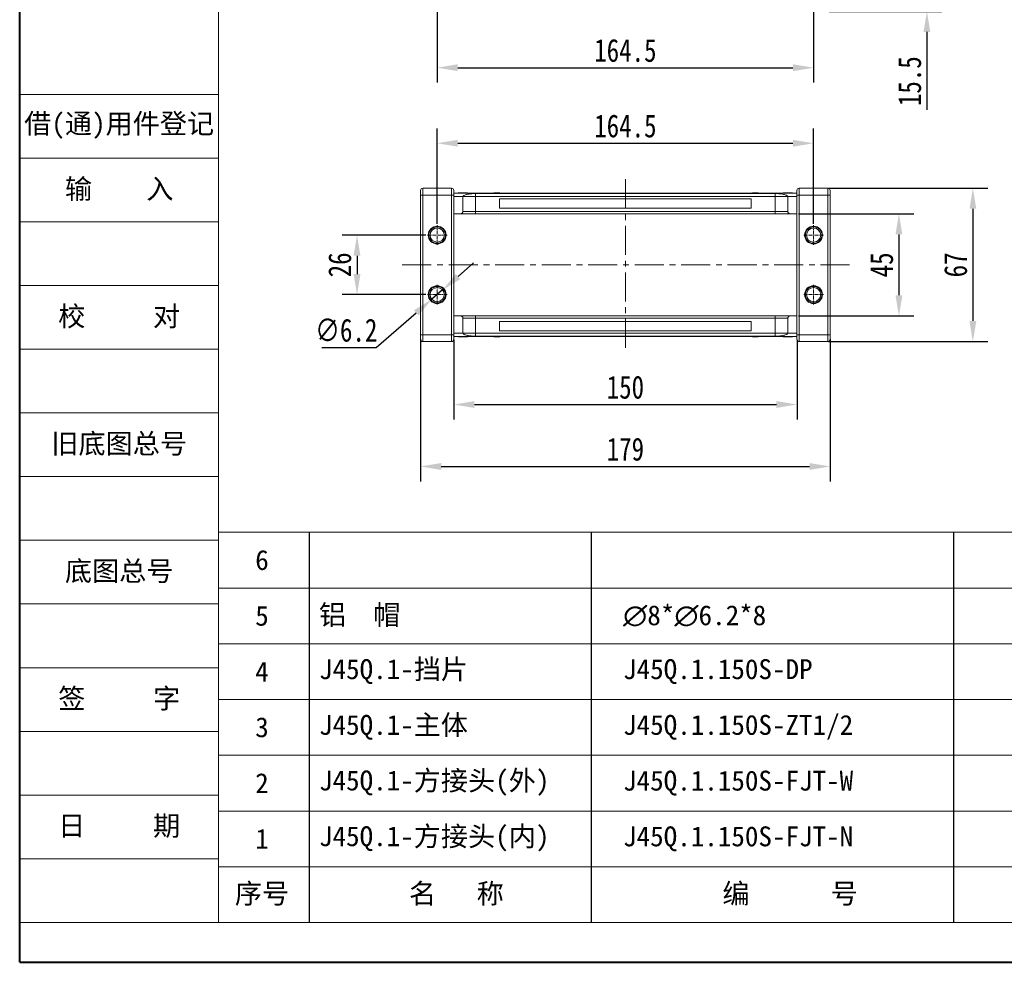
# Model space of a CAD drawing. Header units: millimetres. Extents: x -797 to 677, y 79 to 1112.
# Tile 1 of 75: x -797 to -367, y 79 to 491. Entities that reach past the tile are written whole.
import ezdxf

# ---------------------------------------------------------------- set-up
doc = ezdxf.new("R2010")
doc.units = ezdxf.units.MM
doc.linetypes.add('CENTER', pattern=[0.6, 0.375, -0.075, 0.075, -0.075])
doc.linetypes.add('CENTERX2', pattern=[20.32, 12.7, -2.54, 2.54, -2.54])
doc.layers.add('标注线', color=7, linetype='Continuous', lineweight=15)
doc.styles.get("Standard").update_dxf_attribs({"font": '仿宋_GB2312.ttf', "width": 0.8})
doc.styles.add('样式 3.5', font='仿宋_GB2312.ttf')
doc.styles.add('样式 6', font='仿宋_GB2312.ttf')
doc.dimstyles.new('ISO-45.1', dxfattribs={"dimtxt": 10, "dimasz": 9, "dimexe": 6.5, "dimexo": 0.625, "dimgap": 2.5, "dimtad": 1, "dimtoh": 1, "dimdsep": 46, "dimtxsty": 'Standard', "dimcen": 2.5, "dimadec": 0, "dimazin": 0, "dimtfac": 1, "dimtmove": 0, "dimatfit": 3, "dimfxl": 0, "dimarcsym": 0})
doc.dimstyles.new('副本 ISO-45.1', dxfattribs={"dimtxt": 10, "dimasz": 9, "dimexe": 6.5, "dimexo": 0.625, "dimgap": 2.5, "dimtad": 1, "dimdsep": 46, "dimtxsty": 'Standard', "dimcen": 2.5, "dimadec": 0, "dimazin": 0, "dimtfac": 1, "dimtmove": 0, "dimatfit": 3, "dimfxl": 0, "dimarcsym": 0})

# ---------------------------------------------------------------- blocks, each defined once
blk = doc.blocks.new('*D2919')
at = {"color": 0, "lineweight": -2}
for p, q in [((-614.7, 505.28), (-614.7, 463.58)), ((-450.2, 505.28), (-450.2, 463.58)), ((-605.7, 470.08), (-459.2, 470.08))]:
    blk.add_line(p, q, dxfattribs=at)
at = {"color": 0, "lineweight": 9}
for points in [[(-605.7, 471.58), (-605.7, 468.58), (-614.7, 470.08)], [(-459.2, 471.58), (-459.2, 468.58), (-450.2, 470.08)]]:
    blk.add_solid(points, dxfattribs=at)
at = {"layer": 'Defpoints', "color": 0, "lineweight": 9}
for p in [(-614.7, 505.9), (-450.2, 505.9), (-450.2, 470.08)]:
    blk.add_point(p, dxfattribs=at)
at = {"color": 0, "lineweight": 9, "insert": (-532.45, 477.58), "char_height": 10, "attachment_point": 5}
blk.add_mtext('164.5', dxfattribs=at)
blk = doc.blocks.new('*D2920')
at = {"color": 0, "lineweight": -2}
for p, q in [((-614.7, 401.88), (-614.7, 443.58)), ((-450.2, 401.88), (-450.2, 443.58)), ((-605.7, 437.08), (-459.2, 437.08))]:
    blk.add_line(p, q, dxfattribs=at)
at = {"color": 0, "lineweight": 9}
for points in [[(-605.7, 438.58), (-605.7, 435.58), (-614.7, 437.08)], [(-459.2, 438.58), (-459.2, 435.58), (-450.2, 437.08)]]:
    blk.add_solid(points, dxfattribs=at)
at = {"layer": 'Defpoints', "color": 0, "lineweight": 9}
for p in [(-450.2, 437.08), (-614.7, 401.25), (-450.2, 401.25)]:
    blk.add_point(p, dxfattribs=at)
at = {"color": 0, "lineweight": 9, "insert": (-532.45, 444.58), "char_height": 10, "attachment_point": 5}
blk.add_mtext('164.5', dxfattribs=at)
blk = doc.blocks.new('*D2921')
at = {"color": 0, "lineweight": -2}
for p, q in [((-619.62, 396.96), (-656.23, 396.96)), ((-649.73, 387.96), (-649.73, 379.96)), ((-619.62, 370.96), (-656.23, 370.96))]:
    blk.add_line(p, q, dxfattribs=at)
at = {"color": 0, "lineweight": 9}
for points in [[(-651.23, 387.96), (-648.23, 387.96), (-649.73, 396.96)], [(-651.23, 379.96), (-648.23, 379.96), (-649.73, 370.96)]]:
    blk.add_solid(points, dxfattribs=at)
at = {"layer": 'Defpoints', "color": 0, "lineweight": 9}
for p in [(-618.99, 396.96), (-649.73, 370.96), (-618.99, 370.96)]:
    blk.add_point(p, dxfattribs=at)
at = {"color": 0, "lineweight": 9, "insert": (-657.23, 383.96), "char_height": 10, "attachment_point": 5, "rotation": 90}
blk.add_mtext('26', dxfattribs=at)
blk = doc.blocks.new('*D2922')
at = {"color": 0, "lineweight": -2}
for p, q in [((-456.83, 406.26), (-406.4, 406.26)), ((-412.9, 397.26), (-412.9, 370.66)), ((-456.83, 361.66), (-406.4, 361.66))]:
    blk.add_line(p, q, dxfattribs=at)
at = {"color": 0, "lineweight": 9}
for points in [[(-414.4, 397.26), (-411.4, 397.26), (-412.9, 406.26)], [(-414.4, 370.66), (-411.4, 370.66), (-412.9, 361.66)]]:
    blk.add_solid(points, dxfattribs=at)
at = {"layer": 'Defpoints', "color": 0, "lineweight": 9}
for p in [(-457.45, 406.26), (-457.45, 361.66), (-412.9, 361.66)]:
    blk.add_point(p, dxfattribs=at)
at = {"color": 0, "lineweight": 9, "insert": (-420.4, 383.96), "char_height": 10, "attachment_point": 5, "rotation": 90}
blk.add_mtext('45', dxfattribs=at)
blk = doc.blocks.new('*D2923')
at = {"color": 0, "lineweight": -2}
for p, q in [((-443.65, 417.46), (-374.08, 417.46)), ((-380.58, 408.46), (-380.58, 359.46)), ((-443.65, 350.46), (-374.08, 350.46))]:
    blk.add_line(p, q, dxfattribs=at)
at = {"color": 0, "lineweight": 9}
for points in [[(-382.08, 408.46), (-379.08, 408.46), (-380.58, 417.46)], [(-382.08, 359.46), (-379.08, 359.46), (-380.58, 350.46)]]:
    blk.add_solid(points, dxfattribs=at)
at = {"layer": 'Defpoints', "color": 0, "lineweight": 9}
for p in [(-444.27, 417.46), (-444.27, 350.46), (-380.58, 350.46)]:
    blk.add_point(p, dxfattribs=at)
at = {"color": 0, "lineweight": 9, "insert": (-388.08, 383.96), "char_height": 10, "attachment_point": 5, "rotation": 90}
blk.add_mtext('67', dxfattribs=at)
blk = doc.blocks.new('*D2924')
at = {"color": 0, "lineweight": -2}
for p, q in [((-607.45, 351.17), (-607.45, 316.46)), ((-457.45, 351.17), (-457.45, 316.46)), ((-598.45, 322.96), (-466.45, 322.96))]:
    blk.add_line(p, q, dxfattribs=at)
at = {"color": 0, "lineweight": 9}
for points in [[(-598.45, 324.46), (-598.45, 321.46), (-607.45, 322.96)], [(-466.45, 324.46), (-466.45, 321.46), (-457.45, 322.96)]]:
    blk.add_solid(points, dxfattribs=at)
at = {"layer": 'Defpoints', "color": 0, "lineweight": 9}
for p in [(-607.45, 351.79), (-457.45, 351.79), (-457.45, 322.96)]:
    blk.add_point(p, dxfattribs=at)
at = {"color": 0, "lineweight": 9, "insert": (-532.45, 330.46), "char_height": 10, "attachment_point": 5}
blk.add_mtext('150', dxfattribs=at)
blk = doc.blocks.new('*D2925')
at = {"color": 0, "lineweight": -2}
for p, q in [((-621.95, 351.45), (-621.95, 289.4)), ((-442.95, 351.45), (-442.95, 289.4)), ((-612.95, 295.9), (-451.95, 295.9))]:
    blk.add_line(p, q, dxfattribs=at)
at = {"color": 0, "lineweight": 9}
for points in [[(-612.95, 297.4), (-612.95, 294.4), (-621.95, 295.9)], [(-451.95, 297.4), (-451.95, 294.4), (-442.95, 295.9)]]:
    blk.add_solid(points, dxfattribs=at)
at = {"layer": 'Defpoints', "color": 0, "lineweight": 9}
for p in [(-621.95, 352.08), (-442.95, 352.08), (-442.95, 295.9)]:
    blk.add_point(p, dxfattribs=at)
at = {"color": 0, "lineweight": 9, "insert": (-532.45, 303.4), "char_height": 10, "attachment_point": 5}
blk.add_mtext('179', dxfattribs=at)
blk = doc.blocks.new('*D2927')
at = {"color": 0, "lineweight": -2}
for p, q in [((-400.67, 519.19), (-400.67, 528.19)), ((-445.29, 510.19), (-394.17, 510.19)), ((-400.67, 510.19), (-400.67, 494.69)), ((-443.33, 494.69), (-394.17, 494.69)), ((-400.67, 485.69), (-400.67, 451.71))]:
    blk.add_line(p, q, dxfattribs=at)
at = {"color": 0, "lineweight": 9}
for points in [[(-402.17, 519.19), (-399.17, 519.19), (-400.67, 510.19)], [(-402.17, 485.69), (-399.17, 485.69), (-400.67, 494.69)]]:
    blk.add_solid(points, dxfattribs=at)
at = {"layer": 'Defpoints', "color": 0, "lineweight": 9}
for p in [(-445.91, 510.19), (-443.95, 494.69), (-400.67, 494.69)]:
    blk.add_point(p, dxfattribs=at)
at = {"color": 0, "lineweight": 9, "insert": (-408.17, 464.2), "char_height": 10, "attachment_point": 5, "rotation": 90}
blk.add_mtext('15.5', dxfattribs=at)
blk = doc.blocks.new('*D2940')
at = {"color": 0, "lineweight": -2}
for p, q in [((-605.56, 378.89), (-598.76, 384.79)), ((-612.36, 373), (-617.05, 368.93)), ((-641.35, 347.86), (-623.85, 363.04)), ((-665.05, 347.86), (-641.35, 347.86))]:
    blk.add_line(p, q, dxfattribs=at)
at = {"color": 0, "lineweight": 9}
for points in [[(-606.54, 380.02), (-604.58, 377.76), (-612.36, 373)], [(-624.83, 364.17), (-622.86, 361.91), (-617.05, 368.93)]]:
    blk.add_solid(points, dxfattribs=at)
at = {"layer": 'Defpoints', "color": 0, "lineweight": 9}
for p in [(-612.36, 373), (-617.05, 368.93)]:
    blk.add_point(p, dxfattribs=at)
at = {"color": 0, "lineweight": 9, "insert": (-654.45, 355.36), "char_height": 10, "attachment_point": 5}
blk.add_mtext('∅6.2', dxfattribs=at)

msp = doc.modelspace()

# ---------------------------------------------------------------- linework, layer by layer
at = {"color": 7, "lineweight": 40}
for q in [(-797.163, 1112.334), (663.665, 79.32)]:
    msp.add_line((-797.163, 79.32), q, dxfattribs=at)
at = {"color": 7, "lineweight": 13}
for q in [(-710.209, 1094.943), (20.205, 96.711)]:
    msp.add_line((-710.209, 96.711), q, dxfattribs=at)
at = {"color": 7, "lineweight": 15}
for p, q in [((-797.163, 458.439), (-710.209, 458.439)), ((-797.163, 430.614), (-710.209, 430.614)), ((-797.163, 402.789), (-710.209, 402.789)), ((-797.163, 374.964), (-710.209, 374.964)), ((-797.163, 347.138), (-710.209, 347.138)), ((-797.163, 319.313), (-710.209, 319.313)), ((-797.163, 291.488), (-710.209, 291.488)), ((-710.209, 267.141), (-132.887, 267.141)), ((-797.163, 263.662), (-710.209, 263.662)), ((-710.209, 242.793), (-132.887, 242.793)), ((-797.163, 235.837), (-710.209, 235.837)), ((-710.209, 218.446), (-132.887, 218.446)), ((-797.163, 208.012), (-710.209, 208.012)), ((-710.209, 194.099), (-132.887, 194.099)), ((-797.163, 180.186), (-710.209, 180.186)), ((-710.209, 169.752), (-132.887, 169.752)), ((-797.163, 152.361), (-710.209, 152.361)), ((-710.209, 145.405), (-132.887, 145.405)), ((-797.163, 124.536), (-710.209, 124.536)), ((-710.209, 121.058), (20.205, 121.058)), ((-797.163, 96.711), (-710.209, 96.711))]:
    msp.add_line(p, q, dxfattribs=at)
at = {"color": 7, "linetype": 'Continuous', "lineweight": 15}
for p, q in [((-620.953, 417.465), (-620.953, 414.465)), ((-608.453, 417.465), (-620.953, 417.465)), ((-608.453, 417.465), (-608.453, 414.465)), ((-456.453, 414.465), (-456.453, 417.465)), ((-443.953, 417.465), (-456.453, 417.465)), ((-443.953, 414.465), (-443.953, 417.465)), ((-620.953, 414.465), (-621.953, 414.465)), ((-621.953, 414.465), (-621.953, 353.465)), ((-620.953, 353.465), (-620.953, 414.465)), ((-620.953, 414.465), (-608.453, 414.465)), ((-607.453, 414.465), (-608.453, 414.465)), ((-608.453, 414.465), (-608.453, 353.465)), ((-532.453, 415.265), (-607.453, 415.265)), ((-607.453, 415.22), (-532.453, 415.22)), ((-607.453, 414.465), (-607.453, 353.465)), ((-603.453, 413.765), (-607.453, 413.765)), ((-605.504, 415.465), (-605.504, 415.265)), ((-605.098, 415.465), (-605.098, 415.265)), ((-603.48, 415.465), (-603.48, 415.265)), ((-603.453, 413.765), (-597.953, 413.765)), ((-603.453, 413.765), (-603.453, 407.265)), ((-601.864, 415.465), (-601.864, 415.265)), ((-601.453, 415.465), (-601.453, 415.265)), ((-532.453, 415.133), (-597.953, 415.133)), ((-597.953, 415.133), (-597.953, 413.765)), ((-597.953, 413.765), (-597.953, 407.265)), ((-597.953, 413.765), (-532.453, 413.765)), ((-589.936, 415.265), (-589.936, 415.465)), ((-589.936, 415.465), (-589.709, 415.465)), ((-589.709, 415.465), (-589.709, 415.265)), ((-589.697, 415.465), (-589.709, 415.465)), ((-589.697, 415.265), (-589.697, 415.465)), ((-589.697, 415.465), (-589.592, 415.465)), ((-589.592, 415.265), (-589.592, 415.465)), ((-589.592, 415.465), (-589.11, 415.465)), ((-589.11, 415.465), (-589.11, 415.265)), ((-588.901, 415.465), (-589.11, 415.465)), ((-588.901, 415.265), (-588.901, 415.465)), ((-588.901, 415.465), (-587.522, 415.465)), ((-587.522, 415.465), (-587.522, 415.265)), ((-587.383, 415.465), (-587.522, 415.465)), ((-587.383, 415.265), (-587.383, 415.465)), ((-457.453, 415.265), (-532.453, 415.265)), ((-532.453, 415.22), (-457.453, 415.22)), ((-466.953, 415.133), (-532.453, 415.133)), ((-532.453, 413.765), (-466.953, 413.765)), ((-476.909, 415.465), (-476.909, 415.265)), ((-476.905, 415.465), (-476.909, 415.465)), ((-476.905, 415.265), (-476.905, 415.465)), ((-476.905, 415.465), (-476.424, 415.465)), ((-476.424, 415.265), (-476.424, 415.465)), ((-476.164, 415.465), (-476.424, 415.465)), ((-476.164, 415.465), (-476.164, 415.265)), ((-476.093, 415.465), (-476.164, 415.465)), ((-476.093, 415.265), (-476.093, 415.465)), ((-476.093, 415.465), (-475.649, 415.465)), ((-475.649, 415.265), (-475.649, 415.465)), ((-475.649, 415.465), (-474.931, 415.465)), ((-474.931, 415.265), (-474.931, 415.465)), ((-474.931, 415.465), (-474.58, 415.465)), ((-474.58, 415.465), (-474.58, 415.265)), ((-474.474, 415.465), (-474.58, 415.465)), ((-474.474, 415.265), (-474.474, 415.465)), ((-474.474, 415.465), (-474.356, 415.465)), ((-474.356, 415.265), (-474.356, 415.465)), ((-466.953, 413.765), (-466.953, 415.133)), ((-466.953, 413.765), (-461.453, 413.765)), ((-466.953, 407.265), (-466.953, 413.765)), ((-463.453, 415.465), (-463.453, 415.265)), ((-461.453, 413.765), (-457.453, 413.765)), ((-461.453, 407.265), (-461.453, 413.765)), ((-461.4, 415.265), (-461.4, 415.465)), ((-459.402, 415.465), (-459.402, 415.265)), ((-457.453, 414.465), (-456.453, 414.465)), ((-457.453, 353.465), (-457.453, 414.465)), ((-456.453, 414.465), (-443.953, 414.465)), ((-456.453, 353.465), (-456.453, 414.465)), ((-443.953, 414.465), (-442.953, 414.465)), ((-443.953, 414.465), (-443.953, 353.465)), ((-442.953, 353.465), (-442.953, 414.465)), ((-532.453, 412.765), (-587.453, 412.765)), ((-587.453, 412.765), (-587.453, 408.765)), ((-477.453, 412.765), (-532.453, 412.765)), ((-477.453, 408.765), (-477.453, 412.765)), ((-607.453, 406.265), (-604.453, 406.265)), ((-597.953, 407.265), (-603.453, 407.265)), ((-597.953, 407.265), (-597.953, 406.265)), ((-532.453, 407.265), (-597.953, 407.265)), ((-597.953, 406.265), (-532.453, 406.265)), ((-587.453, 408.765), (-532.453, 408.765)), ((-532.453, 408.765), (-477.453, 408.765)), ((-466.953, 407.265), (-532.453, 407.265)), ((-532.453, 406.265), (-466.953, 406.265)), ((-461.453, 407.265), (-466.953, 407.265)), ((-466.953, 407.265), (-466.953, 406.265)), ((-460.453, 406.265), (-457.453, 406.265)), ((-604.453, 361.665), (-607.453, 361.665)), ((-597.953, 361.665), (-597.953, 360.665)), ((-532.453, 361.665), (-597.953, 361.665)), ((-466.953, 361.665), (-532.453, 361.665)), ((-466.953, 360.665), (-466.953, 361.665)), ((-460.453, 361.665), (-457.453, 361.665)), ((-603.453, 360.665), (-603.453, 354.165)), ((-603.453, 360.665), (-597.953, 360.665)), ((-597.953, 360.665), (-597.953, 354.165)), ((-597.953, 360.665), (-532.453, 360.665)), ((-532.453, 359.165), (-587.453, 359.165)), ((-587.453, 359.165), (-587.453, 355.165)), ((-532.453, 360.665), (-466.953, 360.665)), ((-477.453, 359.165), (-532.453, 359.165)), ((-477.453, 355.165), (-477.453, 359.165)), ((-466.953, 360.665), (-461.453, 360.665)), ((-466.953, 354.165), (-466.953, 360.665)), ((-461.453, 354.165), (-461.453, 360.665)), ((-620.953, 353.465), (-621.953, 353.465)), ((-620.953, 353.465), (-620.953, 350.465)), ((-608.453, 353.465), (-620.953, 353.465)), ((-608.453, 353.465), (-608.453, 350.465)), ((-607.453, 353.465), (-608.453, 353.465)), ((-607.453, 354.165), (-603.453, 354.165)), ((-597.953, 354.165), (-603.453, 354.165)), ((-597.953, 354.165), (-597.953, 352.796)), ((-532.453, 354.165), (-597.953, 354.165)), ((-587.453, 355.165), (-532.453, 355.165)), ((-532.453, 355.165), (-477.453, 355.165)), ((-466.953, 354.165), (-532.453, 354.165)), ((-466.953, 354.165), (-466.953, 352.796)), ((-461.453, 354.165), (-466.953, 354.165)), ((-457.453, 354.165), (-461.453, 354.165)), ((-457.453, 353.465), (-456.453, 353.465)), ((-456.453, 350.465), (-456.453, 353.465)), ((-443.953, 353.465), (-456.453, 353.465)), ((-443.953, 350.465), (-443.953, 353.465)), ((-443.953, 353.465), (-442.953, 353.465)), ((-620.953, 350.465), (-608.453, 350.465)), ((-532.453, 352.709), (-607.453, 352.709)), ((-607.453, 352.665), (-532.453, 352.665)), ((-605.504, 352.465), (-605.504, 352.665)), ((-603.507, 352.665), (-603.507, 352.465)), ((-601.453, 352.465), (-601.453, 352.665)), ((-597.953, 352.796), (-532.453, 352.796)), ((-589.936, 352.665), (-589.936, 352.465)), ((-589.818, 352.465), (-589.936, 352.465)), ((-589.818, 352.665), (-589.818, 352.465)), ((-589.818, 352.465), (-589.712, 352.465)), ((-589.712, 352.465), (-589.712, 352.665)), ((-589.361, 352.465), (-589.712, 352.465)), ((-589.361, 352.665), (-589.361, 352.465)), ((-588.643, 352.465), (-589.361, 352.465)), ((-588.643, 352.665), (-588.643, 352.465)), ((-588.199, 352.465), (-588.643, 352.465)), ((-588.199, 352.665), (-588.199, 352.465)), ((-588.199, 352.465), (-588.128, 352.465)), ((-588.128, 352.465), (-588.128, 352.665)), ((-588.128, 352.465), (-587.868, 352.465)), ((-587.868, 352.665), (-587.868, 352.465)), ((-587.387, 352.465), (-587.868, 352.465)), ((-587.387, 352.665), (-587.387, 352.465)), ((-587.387, 352.465), (-587.383, 352.465)), ((-587.383, 352.465), (-587.383, 352.665)), ((-532.453, 352.796), (-466.953, 352.796)), ((-457.453, 352.709), (-532.453, 352.709)), ((-532.453, 352.665), (-457.453, 352.665)), ((-476.909, 352.665), (-476.909, 352.465)), ((-476.909, 352.465), (-476.769, 352.465)), ((-476.769, 352.465), (-476.769, 352.665)), ((-475.39, 352.465), (-476.769, 352.465)), ((-475.39, 352.665), (-475.39, 352.465)), ((-475.39, 352.465), (-475.182, 352.465)), ((-475.182, 352.465), (-475.182, 352.665)), ((-474.7, 352.465), (-475.182, 352.465)), ((-474.7, 352.665), (-474.7, 352.465)), ((-474.595, 352.465), (-474.7, 352.465)), ((-474.595, 352.665), (-474.595, 352.465)), ((-474.595, 352.465), (-474.583, 352.465)), ((-474.583, 352.465), (-474.583, 352.665)), ((-474.356, 352.465), (-474.583, 352.465)), ((-474.356, 352.665), (-474.356, 352.465)), ((-463.453, 352.465), (-463.453, 352.665)), ((-463.042, 352.465), (-463.042, 352.665)), ((-461.426, 352.465), (-461.426, 352.665)), ((-459.808, 352.465), (-459.808, 352.665)), ((-459.402, 352.465), (-459.402, 352.665)), ((-456.453, 350.465), (-443.953, 350.465))]:
    msp.add_line(p, q, dxfattribs=at)
at = {"color": 1, "linetype": 'CENTERX2', "lineweight": 13}
for p, q in [((-532.453, 421.329), (-532.453, 346.6)), ((-629.994, 383.965), (-434.55, 383.965))]:
    msp.add_line(p, q, dxfattribs=at)
at = {"color": 1, "linetype": 'CENTER', "lineweight": 9, "ltscale": 3.9624}
for p, q in [((-614.703, 392.675), (-614.703, 401.255)), ((-450.203, 392.675), (-450.203, 401.255)), ((-618.993, 396.965), (-610.413, 396.965)), ((-454.493, 396.965), (-445.913, 396.965)), ((-614.703, 366.675), (-614.703, 375.255)), ((-450.203, 366.675), (-450.203, 375.255)), ((-618.993, 370.965), (-610.413, 370.965)), ((-454.493, 370.965), (-445.913, 370.965))]:
    msp.add_line(p, q, dxfattribs=at)
at = {"color": 7}
for p, q in [((-670.609, 267.141), (-670.609, 96.711)), ((-547.37, 267.141), (-547.37, 96.711)), ((-388.84, 96.711), (-388.84, 267.141))]:
    msp.add_line(p, q, dxfattribs=at)
at = {"color": 7, "linetype": 'Continuous', "lineweight": 15}
for centre, radius in [((-614.703, 396.965), 3.9), ((-450.203, 396.965), 3.9), ((-614.703, 396.965), 3.1), ((-450.203, 396.965), 3.1), ((-614.703, 370.965), 3.9), ((-450.203, 370.965), 3.9), ((-614.703, 370.965), 3.1), ((-450.203, 370.965), 3.1)]:
    msp.add_circle(centre, radius, dxfattribs=at)
for centre, start, end in [((-620.953, 416.465), 90, 180), ((-608.453, 416.465), 0, 90), ((-456.453, 416.465), 90, 180), ((-443.953, 416.465), 0, 90), ((-620.953, 351.465), 180, 270), ((-608.453, 351.465), 270, 0), ((-456.453, 351.465), 180, 270), ((-443.953, 351.465), 270, 0)]:
    msp.add_arc(centre, 1, start, end, dxfattribs=at)
for points, knots in [([(-621.953, 416.465), (-621.953, 416.438), (-621.953, 416.396), (-621.953, 416.147), (-621.953, 415.889), (-621.953, 415.571), (-621.953, 415.105), (-621.953, 414.716), (-621.953, 414.465)], [0, 0, 0, 0, 0.23944295, 0.36980709, 0.50000008, 0.63036414, 0.76055705, 1, 1, 1, 1]), ([(-607.453, 416.465), (-607.453, 416.438), (-607.453, 416.396), (-607.453, 416.147), (-607.453, 415.889), (-607.453, 415.571), (-607.453, 415.105), (-607.453, 414.716), (-607.453, 414.465)], [0, 0, 0, 0, 0.2394429, 0.3696359, 0.4999999, 0.6301929, 0.7605571, 1, 1, 1, 1]), ([(-605.098, 415.465), (-605.148, 415.465), (-605.25, 415.465), (-605.366, 415.465), (-605.449, 415.465), (-605.487, 415.465), (-605.502, 415.465), (-605.504, 415.465), (-605.504, 415.465)], [0, 0, 0, 0, 0.1937693, 0.3935642, 0.587886, 0.7891312, 0.8942826, 1, 1, 1, 1]), ([(-603.48, 415.465), (-603.614, 415.465), (-603.917, 415.465), (-604.438, 415.465), (-604.86, 415.465), (-605.068, 415.465), (-605.098, 415.465)], [0, 0, 0, 0, 0.2366286, 0.5373614, 0.9329864, 1, 1, 1, 1]), ([(-601.864, 415.465), (-601.918, 415.465), (-602.028, 415.465), (-602.26, 415.465), (-602.555, 415.465), (-602.887, 415.465), (-603.196, 415.465), (-603.386, 415.465), (-603.48, 415.465)], [0, 0, 0, 0, 0.118432, 0.2393289, 0.4494336, 0.6641784, 0.8318201, 1, 1, 1, 1]), ([(-597.953, 415.133), (-598.344, 415.124), (-599.041, 415.108), (-599.961, 415.02), (-600.745, 414.917), (-601.457, 414.788), (-602.121, 414.628), (-602.691, 414.439), (-603.127, 414.224), (-603.401, 413.997), (-603.436, 413.842), (-603.453, 413.765)], [0, 0, 0, 0, 0.1253767, 0.2231439, 0.3210442, 0.4226148, 0.5242047, 0.6437825, 0.7633681, 0.8816833, 1, 1, 1, 1]), ([(-601.453, 415.465), (-601.455, 415.465), (-601.46, 415.465), (-601.504, 415.465), (-601.581, 415.465), (-601.68, 415.465), (-601.778, 415.465), (-601.836, 415.465), (-601.864, 415.465)], [0, 0, 0, 0, 0.1926273, 0.3886837, 0.5820134, 0.7832006, 0.8910383, 1, 1, 1, 1]), ([(-461.453, 413.765), (-461.473, 413.846), (-461.511, 414.009), (-461.814, 414.247), (-462.292, 414.47), (-462.943, 414.673), (-463.749, 414.849), (-464.576, 414.977), (-465.364, 415.061), (-466.115, 415.119), (-466.659, 415.128), (-466.953, 415.133)], [0, 0, 0, 0, 0.1245955, 0.2491892, 0.3738223, 0.4984451, 0.6220504, 0.7455895, 0.8257011, 0.9057067, 1, 1, 1, 1]), ([(-461.4, 415.465), (-461.533, 415.465), (-461.934, 415.465), (-462.49, 415.465), (-462.998, 415.465), (-463.301, 415.465), (-463.439, 415.465), (-463.449, 415.465), (-463.453, 415.465)], [0, 0, 0, 0, 0.1423372, 0.4291269, 0.5899433, 0.7512055, 0.9098946, 1, 1, 1, 1]), ([(-459.402, 415.465), (-459.412, 415.465), (-459.434, 415.465), (-459.636, 415.465), (-459.941, 415.465), (-460.476, 415.465), (-460.985, 415.465), (-461.34, 415.465), (-461.4, 415.465)], [0, 0, 0, 0, 0.148288, 0.2977445, 0.4437132, 0.6077915, 0.9347078, 1, 1, 1, 1]), ([(-457.453, 414.465), (-457.453, 414.716), (-457.453, 415.105), (-457.453, 415.571), (-457.453, 415.889), (-457.453, 416.147), (-457.453, 416.396), (-457.453, 416.438), (-457.453, 416.465)], [0, 0, 0, 0, 0.2394429, 0.3696359, 0.4999999, 0.6301929, 0.7605571, 1, 1, 1, 1]), ([(-442.953, 414.465), (-442.953, 414.716), (-442.953, 415.105), (-442.953, 415.571), (-442.953, 415.889), (-442.953, 416.147), (-442.953, 416.396), (-442.953, 416.438), (-442.953, 416.465)], [0, 0, 0, 0, 0.2394429, 0.3698071, 0.5000001, 0.6303641, 0.7605571, 1, 1, 1, 1]), ([(-603.453, 407.265), (-603.464, 407.152), (-603.486, 406.928), (-603.659, 406.628), (-603.913, 406.402), (-604.194, 406.282), (-604.379, 406.27), (-604.453, 406.265)], [0, 0, 0, 0, 0.2146939, 0.4293877, 0.6440816, 0.8587754, 1, 1, 1, 1]), ([(-604.453, 406.265), (-604.432, 406.265), (-604.389, 406.265), (-604.027, 406.265), (-603.427, 406.265), (-602.582, 406.265), (-601.713, 406.265), (-600.948, 406.265), (-600.167, 406.265), (-599.166, 406.265), (-598.35, 406.265), (-597.953, 406.265)], [0, 0, 0, 0, 0.11649679, 0.2399717, 0.36857994, 0.49991744, 0.63125493, 0.69561579, 0.7600283, 0.88350321, 1, 1, 1, 1]), ([(-466.953, 406.265), (-466.557, 406.265), (-465.74, 406.265), (-464.529, 406.265), (-463.364, 406.265), (-462.324, 406.265), (-461.619, 406.265), (-461.172, 406.265), (-460.817, 406.265), (-460.517, 406.265), (-460.474, 406.265), (-460.453, 406.265)], [0, 0, 0, 0, 0.1164968, 0.2399717, 0.3685799, 0.4999174, 0.6312549, 0.6956158, 0.7600283, 0.8835032, 1, 1, 1, 1]), ([(-460.453, 406.265), (-460.566, 406.276), (-460.79, 406.298), (-461.09, 406.47), (-461.316, 406.724), (-461.436, 407.005), (-461.448, 407.191), (-461.453, 407.265)], [0, 0, 0, 0, 0.21469386, 0.42938772, 0.64408158, 0.85877544, 1, 1, 1, 1]), ([(-618.303, 396.965), (-618.291, 397.191), (-618.267, 397.643), (-618.063, 398.316), (-617.735, 398.956), (-617.266, 399.527), (-616.79, 399.918), (-616.366, 400.165), (-615.937, 400.36), (-615.382, 400.523), (-614.703, 400.586), (-614.025, 400.523), (-613.352, 400.326), (-612.712, 399.996), (-612.141, 399.528), (-611.75, 399.051), (-611.503, 398.628), (-611.309, 398.199), (-611.139, 397.644), (-611.115, 397.191), (-611.103, 396.965)], [0, 0, 0, 0, 0.05998, 0.1199831, 0.1849463, 0.249957, 0.3149202, 0.3472901, 0.3800161, 0.4399843, 0.4999996, 0.5599679, 0.6199831, 0.6849463, 0.749957, 0.8149202, 0.8472901, 0.8800161, 0.9399965, 1, 1, 1, 1]), ([(-453.803, 396.965), (-453.791, 397.191), (-453.767, 397.643), (-453.563, 398.316), (-453.235, 398.956), (-452.766, 399.527), (-452.29, 399.918), (-451.866, 400.165), (-451.437, 400.36), (-450.882, 400.523), (-450.203, 400.586), (-449.525, 400.523), (-448.852, 400.326), (-448.212, 399.996), (-447.641, 399.528), (-447.25, 399.051), (-447.003, 398.628), (-446.809, 398.199), (-446.639, 397.644), (-446.615, 397.191), (-446.603, 396.965)], [0, 0, 0, 0, 0.05998, 0.1199831, 0.1849463, 0.249957, 0.3149202, 0.3472901, 0.3800161, 0.4399843, 0.4999996, 0.5599679, 0.6199831, 0.6849463, 0.749957, 0.8149202, 0.8472901, 0.8800161, 0.9399965, 1, 1, 1, 1]), ([(-611.103, 396.965), (-611.115, 396.739), (-611.139, 396.286), (-611.344, 395.614), (-611.672, 394.974), (-612.14, 394.402), (-612.617, 394.012), (-613.04, 393.764), (-613.469, 393.569), (-614.024, 393.406), (-614.703, 393.344), (-615.382, 393.406), (-616.054, 393.603), (-616.694, 393.934), (-617.266, 394.402), (-617.656, 394.878), (-617.904, 395.302), (-618.098, 395.731), (-618.267, 396.286), (-618.291, 396.739), (-618.303, 396.965)], [0, 0, 0, 0, 0.05998, 0.1199831, 0.1849463, 0.249957, 0.3149202, 0.3472901, 0.3800161, 0.4399843, 0.4999996, 0.5599679, 0.6199831, 0.6849463, 0.749957, 0.8149202, 0.8472901, 0.8800161, 0.9399965, 1, 1, 1, 1]), ([(-446.603, 396.965), (-446.615, 396.739), (-446.639, 396.286), (-446.844, 395.614), (-447.172, 394.974), (-447.64, 394.402), (-448.117, 394.012), (-448.54, 393.764), (-448.969, 393.569), (-449.524, 393.406), (-450.203, 393.344), (-450.882, 393.406), (-451.554, 393.603), (-452.194, 393.934), (-452.766, 394.402), (-453.156, 394.878), (-453.404, 395.302), (-453.598, 395.731), (-453.767, 396.286), (-453.791, 396.739), (-453.803, 396.965)], [0, 0, 0, 0, 0.05998, 0.1199831, 0.1849463, 0.249957, 0.3149202, 0.3472901, 0.3800161, 0.4399843, 0.4999996, 0.5599679, 0.6199831, 0.6849463, 0.749957, 0.8149202, 0.8472901, 0.8800161, 0.9399965, 1, 1, 1, 1]), ([(-618.303, 370.965), (-618.291, 371.191), (-618.267, 371.643), (-618.063, 372.316), (-617.735, 372.956), (-617.266, 373.527), (-616.79, 373.918), (-616.366, 374.165), (-615.937, 374.36), (-615.382, 374.523), (-614.703, 374.586), (-614.025, 374.523), (-613.352, 374.326), (-612.712, 373.996), (-612.141, 373.528), (-611.75, 373.051), (-611.503, 372.628), (-611.309, 372.199), (-611.139, 371.644), (-611.115, 371.191), (-611.103, 370.965)], [0, 0, 0, 0, 0.05998, 0.1199831, 0.1849463, 0.249957, 0.3149202, 0.3472901, 0.3800161, 0.4399843, 0.4999996, 0.5599679, 0.6199831, 0.6849463, 0.749957, 0.8149202, 0.8472901, 0.8800161, 0.9399965, 1, 1, 1, 1]), ([(-453.803, 370.965), (-453.791, 371.191), (-453.767, 371.643), (-453.563, 372.316), (-453.235, 372.956), (-452.766, 373.527), (-452.29, 373.918), (-451.866, 374.165), (-451.437, 374.36), (-450.882, 374.523), (-450.203, 374.586), (-449.525, 374.523), (-448.852, 374.326), (-448.212, 373.996), (-447.641, 373.528), (-447.25, 373.051), (-447.003, 372.628), (-446.809, 372.199), (-446.639, 371.644), (-446.615, 371.191), (-446.603, 370.965)], [0, 0, 0, 0, 0.05998, 0.1199831, 0.1849463, 0.249957, 0.3149202, 0.3472901, 0.3800161, 0.4399843, 0.4999996, 0.5599679, 0.6199831, 0.6849463, 0.749957, 0.8149202, 0.8472901, 0.8800161, 0.9399965, 1, 1, 1, 1]), ([(-611.103, 370.965), (-611.115, 370.739), (-611.139, 370.286), (-611.344, 369.614), (-611.672, 368.974), (-612.14, 368.402), (-612.617, 368.012), (-613.04, 367.764), (-613.469, 367.569), (-614.024, 367.406), (-614.703, 367.344), (-615.382, 367.406), (-616.054, 367.603), (-616.694, 367.934), (-617.266, 368.402), (-617.656, 368.878), (-617.904, 369.302), (-618.098, 369.731), (-618.267, 370.286), (-618.291, 370.739), (-618.303, 370.965)], [0, 0, 0, 0, 0.05998, 0.1199831, 0.1849463, 0.249957, 0.3149202, 0.3472901, 0.3800161, 0.4399843, 0.4999996, 0.5599679, 0.6199831, 0.6849463, 0.749957, 0.8149202, 0.8472901, 0.8800161, 0.9399965, 1, 1, 1, 1]), ([(-446.603, 370.965), (-446.615, 370.739), (-446.639, 370.286), (-446.844, 369.614), (-447.172, 368.974), (-447.64, 368.402), (-448.117, 368.012), (-448.54, 367.764), (-448.969, 367.569), (-449.524, 367.406), (-450.203, 367.344), (-450.882, 367.406), (-451.554, 367.603), (-452.194, 367.934), (-452.766, 368.402), (-453.156, 368.878), (-453.404, 369.302), (-453.598, 369.731), (-453.767, 370.286), (-453.791, 370.739), (-453.803, 370.965)], [0, 0, 0, 0, 0.05998, 0.1199831, 0.1849463, 0.249957, 0.3149202, 0.3472901, 0.3800161, 0.4399843, 0.4999996, 0.5599679, 0.6199831, 0.6849463, 0.749957, 0.8149202, 0.8472901, 0.8800161, 0.9399965, 1, 1, 1, 1]), ([(-604.453, 361.665), (-604.341, 361.654), (-604.116, 361.632), (-603.816, 361.459), (-603.59, 361.205), (-603.47, 360.924), (-603.458, 360.739), (-603.453, 360.665)], [0, 0, 0, 0, 0.21469386, 0.42938772, 0.64408158, 0.85877544, 1, 1, 1, 1]), ([(-597.953, 361.665), (-598.35, 361.665), (-599.166, 361.665), (-600.378, 361.665), (-601.543, 361.665), (-602.582, 361.665), (-603.288, 361.665), (-603.735, 361.665), (-604.089, 361.665), (-604.389, 361.665), (-604.432, 361.665), (-604.453, 361.665)], [0, 0, 0, 0, 0.1164968, 0.2399717, 0.3685799, 0.4999174, 0.6312549, 0.6956158, 0.7600283, 0.8835032, 1, 1, 1, 1]), ([(-460.453, 361.665), (-460.474, 361.665), (-460.518, 361.665), (-460.879, 361.665), (-461.479, 361.665), (-462.324, 361.665), (-463.194, 361.665), (-463.958, 361.665), (-464.739, 361.665), (-465.74, 361.665), (-466.557, 361.665), (-466.953, 361.665)], [0, 0, 0, 0, 0.1164968, 0.2399717, 0.3685799, 0.4999174, 0.6312549, 0.6956158, 0.7600283, 0.8835032, 1, 1, 1, 1]), ([(-461.453, 360.665), (-461.442, 360.777), (-461.42, 361.002), (-461.248, 361.302), (-460.994, 361.528), (-460.713, 361.648), (-460.527, 361.66), (-460.453, 361.665)], [0, 0, 0, 0, 0.21469386, 0.42938772, 0.64408158, 0.85877544, 1, 1, 1, 1]), ([(-621.953, 353.465), (-621.953, 353.213), (-621.953, 352.825), (-621.953, 352.359), (-621.953, 352.04), (-621.953, 351.782), (-621.953, 351.533), (-621.953, 351.492), (-621.953, 351.465)], [0, 0, 0, 0, 0.2394429, 0.3698071, 0.5000001, 0.6303641, 0.7605571, 1, 1, 1, 1]), ([(-607.453, 353.465), (-607.453, 353.213), (-607.453, 352.825), (-607.453, 352.359), (-607.453, 352.041), (-607.453, 351.782), (-607.453, 351.533), (-607.453, 351.492), (-607.453, 351.465)], [0, 0, 0, 0, 0.2394429, 0.3696359, 0.4999999, 0.6301929, 0.7605571, 1, 1, 1, 1]), ([(-603.453, 354.165), (-603.434, 354.083), (-603.395, 353.92), (-603.093, 353.683), (-602.614, 353.459), (-601.963, 353.256), (-601.157, 353.08), (-600.33, 352.953), (-599.542, 352.868), (-598.792, 352.811), (-598.248, 352.801), (-597.953, 352.796)], [0, 0, 0, 0, 0.1245955, 0.2491892, 0.3738223, 0.4984451, 0.6220504, 0.7455895, 0.8257011, 0.9057067, 1, 1, 1, 1]), ([(-466.953, 352.796), (-466.562, 352.805), (-465.866, 352.821), (-464.946, 352.909), (-464.162, 353.013), (-463.449, 353.142), (-462.786, 353.301), (-462.215, 353.49), (-461.779, 353.706), (-461.505, 353.933), (-461.471, 354.087), (-461.453, 354.165)], [0, 0, 0, 0, 0.1253767, 0.2231439, 0.3210442, 0.4226148, 0.5242047, 0.6437825, 0.7633681, 0.8816833, 1, 1, 1, 1]), ([(-457.453, 351.465), (-457.453, 351.492), (-457.453, 351.533), (-457.453, 351.782), (-457.453, 352.04), (-457.453, 352.359), (-457.453, 352.825), (-457.453, 353.213), (-457.453, 353.465)], [0, 0, 0, 0, 0.2394429, 0.3696359, 0.4999999, 0.6301929, 0.7605571, 1, 1, 1, 1]), ([(-442.953, 351.465), (-442.953, 351.492), (-442.953, 351.533), (-442.953, 351.782), (-442.953, 352.041), (-442.953, 352.359), (-442.953, 352.825), (-442.953, 353.213), (-442.953, 353.465)], [0, 0, 0, 0, 0.23944295, 0.36980709, 0.50000008, 0.63036414, 0.76055705, 1, 1, 1, 1]), ([(-605.504, 352.465), (-605.494, 352.465), (-605.473, 352.465), (-605.272, 352.465), (-604.967, 352.465), (-604.431, 352.465), (-603.92, 352.465), (-603.565, 352.465), (-603.507, 352.465)], [0, 0, 0, 0, 0.1482689, 0.2976473, 0.4424214, 0.6078512, 0.9356585, 1, 1, 1, 1]), ([(-603.507, 352.465), (-603.374, 352.465), (-602.972, 352.465), (-602.416, 352.465), (-601.908, 352.465), (-601.605, 352.465), (-601.468, 352.465), (-601.457, 352.465), (-601.453, 352.465)], [0, 0, 0, 0, 0.1423372, 0.4291269, 0.5899433, 0.7512055, 0.9098946, 1, 1, 1, 1]), ([(-463.453, 352.465), (-463.451, 352.465), (-463.446, 352.465), (-463.403, 352.465), (-463.325, 352.465), (-463.226, 352.465), (-463.128, 352.465), (-463.071, 352.465), (-463.042, 352.465)], [0, 0, 0, 0, 0.1926347, 0.388697, 0.5820148, 0.7830443, 0.8909593, 1, 1, 1, 1]), ([(-463.042, 352.465), (-462.988, 352.465), (-462.878, 352.465), (-462.641, 352.465), (-462.334, 352.465), (-461.997, 352.465), (-461.693, 352.465), (-461.515, 352.465), (-461.426, 352.465)], [0, 0, 0, 0, 0.1184406, 0.2393457, 0.4595932, 0.6849248, 0.8422399, 1, 1, 1, 1]), ([(-461.426, 352.465), (-461.292, 352.465), (-460.989, 352.465), (-460.46, 352.465), (-460.038, 352.465), (-459.831, 352.465), (-459.808, 352.465)], [0, 0, 0, 0, 0.23673076, 0.53755546, 0.94966792, 1, 1, 1, 1]), ([(-459.808, 352.465), (-459.758, 352.465), (-459.656, 352.465), (-459.541, 352.465), (-459.458, 352.465), (-459.419, 352.465), (-459.404, 352.465), (-459.403, 352.465), (-459.402, 352.465)], [0, 0, 0, 0, 0.1937762, 0.3936, 0.5878635, 0.7889077, 0.894169, 1, 1, 1, 1])]:
    msp.add_open_spline(points, degree=3, knots=knots, dxfattribs=at)

# ---------------------------------------------------------------- texts
at = {"color": 7, "linetype": 'CENTER', "lineweight": 18, "char_height": 8.6954, "width": 86.95403, "attachment_point": 5, "style": '样式 3.5'}
for s, insert in [('{\\fSimSun|b0|i0|c134|p2;借}({\\fSimSun|b0|i0|c134|p2;通}){\\fSimSun|b0|i0|c134|p2;用件登记}', (-753.686, 444.527)), ('\\f宋体|b0|i0|c134|p2;校     对', (-753.686, 361.051)), ('\\f宋体|b0|i0|c134|p2;旧底图总号', (-753.686, 305.4)), ('\\f宋体|b0|i0|c134|p2;底图总号', (-753.686, 249.75)), ('\\f宋体|b0|i0|c134|p2;签     字', (-753.686, 194.099)), ('\\f宋体|b0|i0|c134|p2;日     期', (-753.686, 138.449))]:
    msp.add_mtext(s, dxfattribs=dict(at, insert=insert))
at = {"color": 7, "lineweight": 18, "insert": (-753.686, 416.701), "char_height": 8.6954, "width": 86.95403, "attachment_point": 5, "style": '样式 3.5'}
msp.add_mtext('{\\fSimSun|b0|i0|c134|p2;输    入}', dxfattribs=at)
at = {"layer": '标注线', "color": 7, "lineweight": 18, "char_height": 6.26069, "style": '样式 6'}
for s, insert, width, attachment_point in [('{\\H1.389x;6}', (-691.263, 254.967), 41.73793, 5), ('{\\H1.389x;5}', (-691.263, 230.62), 41.73793, 5), ('{\\H1.389x;铝  帽}', (-666.355, 230.62), 156.50043, 4), ('{\\fISOCPEUR|b0|i0|c0|p34;\\H1.389x;∅\\fFangSong_GB2312|b0|i0|c134|p49;8*\\fISOCPEUR|b0|i0|c0|p34;∅\\fFangSong_GB2312|b0|i0|c134|p49;6.2*8}', (-533.465, 230.62), 120.34268, 4), ('{\\H1.389x;J45Q.1-挡片}', (-666.355, 206.273), 156.50043, 4), ('{\\H1.389x;4}', (-691.263, 206.273), 41.73793, 5), ('{\\H1.389x;J45Q.1.150S-DP}', (-533.465, 206.273), 120.34268, 4), ('{\\H1.389x;3}', (-691.263, 181.926), 41.73793, 5), ('{\\H1.389x;J45Q.1-主体}', (-666.355, 181.926), 120.44766, 4), ('{\\H1.389x;J45Q.1.150S-ZT1/2}', (-533.465, 181.926), 120.34268, 4), ('{\\H1.389x;2}', (-691.263, 157.578), 41.73793, 5), ('{\\H1.389x;J45Q.1-方接头(外)}', (-666.355, 157.578), 156.50043, 4), ('{\\H1.389x;J45Q.1.150S-FJT-W}', (-533.465, 157.578), 120.34268, 4), ('{\\H1.389x;J45Q.1-方接头(内)}', (-666.355, 133.231), 148.44796, 4), ('{\\H1.389x;J45Q.1.150S-FJT-N}', (-533.465, 133.231), 120.34268, 4), ('{\\H1.389x;1}', (-691.263, 133.231), 41.73793, 5), ('{\\H1.389x;序号}', (-691.263, 108.884), 41.73793, 5), ('{\\H1.389x;名   称}', (-606.307, 108.884), 83.26718, 5), ('{\\H1.389x;编      号}', (-460.434, 108.884), 120.34268, 5)]:
    msp.add_mtext(s, dxfattribs=dict(at, insert=insert, width=width, attachment_point=attachment_point))

# ---------------------------------------------------------------- dimensions: what is measured, and where the dimension line sits
at = {"color": 5, "lineweight": 9}
for base, p1, p2, picture, middle in [((-400.665, 494.691), (-445.913, 510.191), (-443.953, 494.691), '*D2927', (-408.165, 464.201)), ((-380.576, 350.465), (-444.272, 417.465), (-444.272, 350.465), '*D2923', (-388.076, 383.965)), ((-649.727, 370.965), (-618.993, 396.965), (-618.993, 370.965), '*D2921', (-657.227, 383.965))]:
    dim = msp.add_linear_dim(base=base, p1=p1, p2=p2, angle=90, dimstyle='副本 ISO-45.1', dxfattribs=at)
    dim.commit()
    dim.dimension.update_dxf_attribs({"geometry": picture, "text_midpoint": middle})
for base, p1, p2, picture, middle in [((-450.203, 470.082), (-614.703, 505.901), (-450.203, 505.901), '*D2919', (-532.453, 477.582)), ((-450.203, 437.083), (-614.703, 401.255), (-450.203, 401.255), '*D2920', (-532.453, 444.583)), ((-442.953, 295.903), (-621.953, 352.076), (-442.953, 352.076), '*D2925', (-532.453, 303.403)), ((-457.453, 322.957), (-607.453, 351.791), (-457.453, 351.791), '*D2924', (-532.453, 330.457))]:
    dim = msp.add_linear_dim(base=base, p1=p1, p2=p2, dimstyle='副本 ISO-45.1', dxfattribs=at)
    dim.commit()
    dim.dimension.update_dxf_attribs({"geometry": picture, "text_midpoint": middle})
dim = msp.add_linear_dim(base=(-412.896, 361.665), p1=(-457.453, 406.265), p2=(-457.453, 361.665), angle=90, text='45', dimstyle='副本 ISO-45.1', dxfattribs=at)
dim.commit()
dim.dimension.update_dxf_attribs({"geometry": '*D2922', "text_midpoint": (-420.396, 383.965)})
dim = msp.add_diameter_dim_2p(p1=(-612.361, 372.995), p2=(-617.046, 368.934), dimstyle='ISO-45.1', dxfattribs=at)
dim.commit()
dim.dimension.update_dxf_attribs({"geometry": '*D2940', "text_midpoint": (-654.454, 347.861), "dimtype": 163})

doc.saveas('drawing.dxf')
